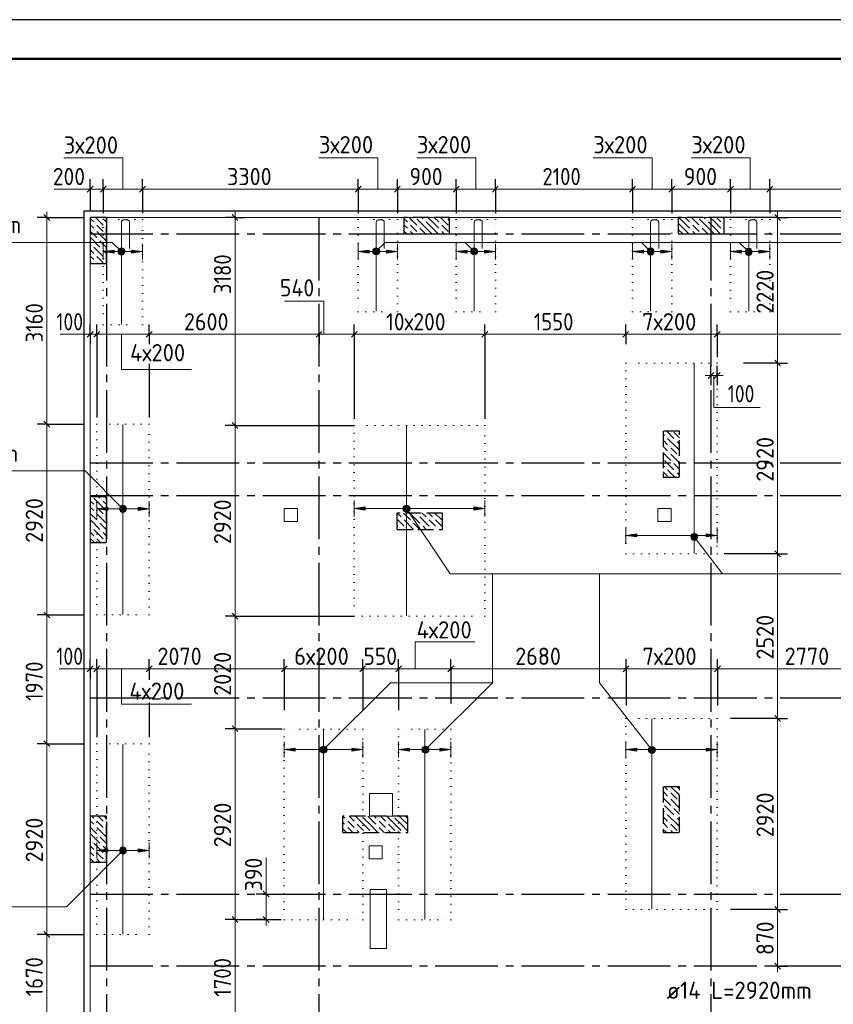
# Model space of a CAD drawing. Header units: millimetres. Extents: x 0 to 50400, y -244 to 35640.
# Tile 6 of 14: x 7935 to 20387, y 20575 to 35640. Entities that reach past the tile are written whole.
import ezdxf

# ---------------------------------------------------------------- set-up
doc = ezdxf.new("R2010")
doc.units = ezdxf.units.MM
for name, pattern in [('______2', [324, 240, -84]), ('______5', [1320, 960, -120, 120, -120]), ('______9', [120, 0, -120])]:
    doc.linetypes.add(name, pattern=pattern)
for name, color, linetype, lineweight in [('Standard', 7, 'Continuous', 25), ('ЖБ Перекрытие верхний уровень', 7, 'Continuous', 35), ('ЖБ Пилон', 7, 'Continuous', 35), ('Общий01', 7, 'Continuous', 13), ('Позиционная метка номер позиции', 7, 'Continuous', 13), ('Размерная линия_ общее', 7, 'Continuous', 13), ('Тени', 7, 'Continuous', 13)]:
    doc.layers.add(name, color=color, linetype=linetype, lineweight=lineweight)
doc.layers.add('Оси', color=7, linetype='______5', true_color=0x656565)
doc.styles.add('ISOCPEUR', font='txt')

msp = doc.modelspace()

# ---------------------------------------------------------------- hatches: boundary and pattern name
at = {"linetype": 'Continuous', "lineweight": 13, "transparency": 33554687}
for points in [[(9383, 32068), (9215, 32092), (9383, 32116)], [(13283, 32068), (13115, 32092), (13283, 32116)], [(14783, 32068), (14615, 32092), (14783, 32116)], [(17483, 32068), (17315, 32092), (17483, 32116)], [(18983, 32068), (18815, 32092), (18983, 32116)], [(9283, 28131), (9115, 28155), (9283, 28179)], [(13223, 28137), (13055, 28161), (13223, 28185)], [(17378, 27725), (17210, 27749), (17378, 27773)], [(12153, 24447), (11985, 24471), (12153, 24495)], [(13903, 24447), (13735, 24471), (13903, 24495)], [(17378, 24447), (17210, 24471), (17378, 24495)], [(9283, 22905), (9115, 22929), (9283, 22953)]]:
    msp.add_hatch(color=7, dxfattribs=at).paths.add_polyline_path(points, flags=16)
for points in [[(9647, 32068), (9815, 32092), (9647, 32116)], [(13547, 32068), (13715, 32092), (13547, 32116)], [(15047, 32068), (15215, 32092), (15047, 32116)], [(17747, 32068), (17915, 32092), (17747, 32116)], [(19247, 32068), (19415, 32092), (19247, 32116)], [(9747, 28131), (9915, 28155), (9747, 28179)], [(14887, 28137), (15055, 28161), (14887, 28185)], [(18442, 27725), (18610, 27749), (18442, 27773)], [(13017, 24447), (13185, 24471), (13017, 24495)], [(14367, 24447), (14535, 24471), (14367, 24495)], [(18442, 24447), (18610, 24471), (18442, 24495)], [(9747, 22905), (9915, 22929), (9747, 22953)]]:
    msp.add_hatch(color=7, dxfattribs=at).paths.add_polyline_path(points)
at = {"layer": 'ЖБ Пилон', "linetype": 'Continuous', "lineweight": -3, "transparency": 33554687}
for points in [[(14127, 32569), (14132, 32574), (14136, 32569), (14132, 32564)], [(18447, 32569), (18452, 32574), (18456, 32569), (18452, 32564)], [(9087, 32521), (9092, 32526), (9096, 32521), (9092, 32516)], [(9087, 32425), (9092, 32430), (9096, 32425), (9092, 32421)], [(9231, 32473), (9236, 32478), (9240, 32473), (9236, 32468)], [(13887, 32521), (13892, 32526), (13896, 32521), (13892, 32516)], [(13887, 32425), (13892, 32430), (13896, 32425), (13892, 32421)], [(14031, 32473), (14036, 32478), (14040, 32473), (14036, 32468)], [(14367, 32521), (14372, 32526), (14376, 32521), (14372, 32516)], [(14367, 32425), (14372, 32430), (14376, 32425), (14372, 32421)], [(14511, 32473), (14515, 32478), (14515, 32469)], [(18207, 32521), (18212, 32526), (18216, 32521), (18212, 32516)], [(18207, 32425), (18212, 32430), (18216, 32425), (18212, 32421)], [(18351, 32473), (18356, 32478), (18360, 32473), (18356, 32468)], [(18687, 32521), (18692, 32526), (18696, 32521), (18692, 32516)], [(18687, 32425), (18692, 32430), (18696, 32425), (18692, 32421)], [(9135, 32281), (9140, 32286), (9144, 32281), (9140, 32276)], [(9231, 32377), (9236, 32382), (9240, 32377), (9236, 32372)], [(14031, 32377), (14036, 32382), (14040, 32377), (14036, 32372)], [(14511, 32377), (14515, 32382), (14515, 32373)], [(18351, 32377), (18356, 32382), (18360, 32377), (18356, 32372)], [(9039, 32185), (9044, 32190), (9048, 32185), (9044, 32181)], [(9183, 32137), (9188, 32142), (9192, 32137), (9188, 32132)], [(9087, 32041), (9092, 32046), (9096, 32041), (9092, 32036)], [(9087, 31945), (9092, 31950), (9096, 31945), (9092, 31941)], [(9231, 31993), (9236, 31998), (9240, 31993), (9236, 31988)], [(17823, 29257), (17828, 29262), (17832, 29257), (17828, 29252)], [(17871, 29113), (17876, 29118), (17880, 29113), (17876, 29108)], [(17967, 29209), (17972, 29214), (17976, 29209), (17972, 29204)], [(17871, 29017), (17876, 29022), (17880, 29017), (17876, 29012)], [(18015, 28969), (18020, 28974), (18024, 28969), (18020, 28964)], [(17823, 28777), (17828, 28782), (17832, 28777), (17828, 28772)], [(17919, 28873), (17924, 28878), (17928, 28873), (17924, 28868)], [(17967, 28729), (17972, 28734), (17976, 28729), (17972, 28724)], [(9045, 28342), (9044, 28341), (9042, 28342)], [(9087, 28201), (9092, 28206), (9096, 28201), (9092, 28196)], [(9183, 28297), (9188, 28302), (9192, 28297), (9188, 28292)], [(9087, 28105), (9092, 28110), (9096, 28105), (9092, 28101)], [(9231, 28153), (9236, 28158), (9240, 28153), (9236, 28148)], [(9231, 28057), (9236, 28062), (9240, 28057), (9236, 28052)], [(14031, 28057), (14036, 28062), (14040, 28057), (14036, 28052)], [(9135, 27961), (9140, 27966), (9144, 27961), (9140, 27956)], [(13791, 28009), (13796, 28014), (13800, 28009), (13796, 28005)], [(13935, 27961), (13940, 27966), (13944, 27961), (13940, 27956)], [(14079, 27913), (14084, 27918), (14088, 27913), (14084, 27908)], [(14175, 28009), (14180, 28014), (14184, 28009), (14180, 28005)], [(14271, 28009), (14276, 28014), (14280, 28009), (14276, 28005)], [(9039, 27865), (9044, 27870), (9048, 27865), (9044, 27861)], [(9087, 27721), (9092, 27726), (9096, 27721), (9092, 27716)], [(9183, 27817), (9188, 27822), (9192, 27817), (9188, 27812)], [(13743, 27865), (13748, 27870), (13752, 27865), (13748, 27861)], [(13839, 27865), (13844, 27870), (13848, 27865), (13844, 27861)], [(14223, 27865), (14228, 27870), (14232, 27865), (14228, 27861)], [(14319, 27865), (14324, 27870), (14328, 27865), (14324, 27861)], [(9231, 27673), (9236, 27678), (9240, 27673), (9236, 27668)], [(17871, 23833), (17876, 23838), (17880, 23833), (17876, 23828)], [(17871, 23737), (17876, 23742), (17880, 23737), (17876, 23732)], [(18015, 23689), (18020, 23694), (18024, 23689), (18020, 23685)], [(17823, 23497), (17828, 23502), (17832, 23497), (17828, 23492)], [(17919, 23593), (17924, 23598), (17928, 23593), (17924, 23588)], [(9087, 23401), (9092, 23406), (9096, 23401), (9092, 23396)], [(9231, 23353), (9236, 23358), (9240, 23353), (9236, 23348)], [(12927, 23401), (12932, 23406), (12936, 23401), (12932, 23396)], [(13071, 23353), (13076, 23358), (13080, 23353), (13076, 23348)], [(13167, 23449), (13170, 23452), (13173, 23452), (13176, 23449), (13172, 23445)], [(13407, 23401), (13412, 23406), (13416, 23401), (13412, 23396)], [(13551, 23353), (13556, 23358), (13560, 23353), (13556, 23348)], [(13647, 23449), (13650, 23452), (13653, 23452), (13656, 23449), (13652, 23445)], [(17871, 23353), (17876, 23358), (17880, 23353), (17876, 23348)], [(17967, 23449), (17972, 23454), (17976, 23449), (17972, 23445)], [(9087, 23305), (9092, 23310), (9096, 23305), (9092, 23301)], [(9231, 23257), (9236, 23262), (9240, 23257), (9236, 23252)], [(12927, 23305), (12932, 23310), (12936, 23305), (12932, 23301)], [(13071, 23257), (13076, 23262), (13080, 23257), (13076, 23252)], [(13215, 23209), (13220, 23214), (13224, 23209), (13220, 23205)], [(13311, 23209), (13316, 23214), (13320, 23209), (13316, 23205)], [(13407, 23305), (13412, 23310), (13416, 23305), (13412, 23301)], [(13551, 23257), (13556, 23262), (13560, 23257), (13556, 23252)], [(13695, 23209), (13700, 23214), (13704, 23209), (13700, 23205)], [(13791, 23209), (13796, 23214), (13800, 23209), (13796, 23205)], [(17871, 23257), (17876, 23262), (17880, 23257), (17876, 23252)], [(18015, 23209), (18020, 23214), (18024, 23209), (18020, 23205)], [(9039, 23065), (9044, 23070), (9048, 23065), (9044, 23061)], [(9135, 23161), (9140, 23166), (9144, 23161), (9140, 23156)], [(9087, 22921), (9092, 22926), (9096, 22921), (9092, 22916)], [(9183, 23017), (9188, 23022), (9192, 23017), (9188, 23012)], [(9087, 22825), (9092, 22830), (9096, 22825), (9092, 22821)], [(9231, 22873), (9236, 22878), (9240, 22873), (9236, 22868)], [(9231, 22777), (9236, 22782), (9240, 22777), (9236, 22772)]]:
    msp.add_hatch(color=7, dxfattribs=at).paths.add_polyline_path(points, flags=16)
at = {"layer": 'Позиционная метка номер позиции', "linetype": 'Continuous', "lineweight": 13, "transparency": 33554687}
for points in [[(9454, 32055), (9506, 32146), (9440, 32080)], [(9440, 32080), (9506, 32146), (9478, 32146)], [(9440, 32080), (9478, 32146), (9440, 32107)], [(9440, 32107), (9478, 32146), (9454, 32132)], [(9454, 32055), (9530, 32132), (9506, 32146)], [(9478, 32042), (9530, 32132), (9454, 32055)], [(9478, 32042), (9544, 32107), (9530, 32132)], [(9506, 32042), (9544, 32107), (9478, 32042)], [(9506, 32042), (9544, 32080), (9544, 32107)], [(13340, 32110), (13430, 32058), (13354, 32134)], [(13340, 32082), (13406, 32044), (13340, 32110)], [(13340, 32110), (13406, 32044), (13430, 32058)], [(13354, 32134), (13444, 32082), (13378, 32148)], [(13354, 32134), (13430, 32058), (13444, 32082)], [(13378, 32148), (13444, 32082), (13444, 32110)], [(13378, 32148), (13444, 32110), (13406, 32148)], [(13406, 32148), (13444, 32110), (13430, 32134)], [(14854, 32057), (14906, 32147), (14840, 32081)], [(14840, 32081), (14906, 32147), (14878, 32147)], [(14840, 32081), (14878, 32147), (14840, 32108)], [(14840, 32108), (14878, 32147), (14854, 32133)], [(14854, 32057), (14930, 32133), (14906, 32147)], [(14878, 32043), (14930, 32133), (14854, 32057)], [(14878, 32043), (14944, 32108), (14930, 32133)], [(14906, 32043), (14944, 32108), (14878, 32043)], [(14906, 32043), (14944, 32081), (14944, 32108)], [(17554, 32055), (17606, 32145), (17540, 32079)], [(17540, 32079), (17606, 32145), (17578, 32145)], [(17540, 32079), (17578, 32145), (17540, 32106)], [(17540, 32106), (17578, 32145), (17554, 32131)], [(17554, 32055), (17630, 32131), (17606, 32145)], [(17578, 32041), (17630, 32131), (17554, 32055)], [(17578, 32041), (17644, 32106), (17630, 32131)], [(17606, 32041), (17644, 32106), (17578, 32041)], [(17606, 32041), (17644, 32079), (17644, 32106)], [(19054, 32051), (19106, 32141), (19040, 32075)], [(19040, 32075), (19106, 32141), (19078, 32141)], [(19040, 32075), (19078, 32141), (19040, 32103)], [(19040, 32103), (19078, 32141), (19054, 32127)], [(19054, 32051), (19130, 32127), (19106, 32141)], [(19078, 32037), (19130, 32127), (19054, 32051)], [(19078, 32037), (19144, 32103), (19130, 32127)], [(19106, 32037), (19144, 32103), (19078, 32037)], [(19106, 32037), (19144, 32075), (19144, 32103)], [(9544, 32080), (9506, 32042), (9530, 32055)], [(13378, 32044), (13340, 32082), (13354, 32058)], [(13340, 32082), (13378, 32044), (13406, 32044)], [(14944, 32081), (14906, 32043), (14930, 32057)], [(17644, 32079), (17606, 32041), (17630, 32055)], [(19144, 32075), (19106, 32037), (19130, 32051)], [(9477, 28117), (9529, 28207), (9463, 28141)], [(9463, 28141), (9529, 28207), (9501, 28207)], [(9463, 28141), (9501, 28207), (9463, 28169)], [(9463, 28169), (9501, 28207), (9477, 28193)], [(9477, 28117), (9553, 28193), (9529, 28207)], [(9501, 28103), (9553, 28193), (9477, 28117)], [(9501, 28103), (9567, 28169), (9553, 28193)], [(13852, 28212), (13807, 28182), (13801, 28155)], [(13852, 28212), (13801, 28155), (13879, 28207)], [(13879, 28207), (13801, 28155), (13810, 28129)], [(13807, 28182), (13852, 28212), (13825, 28204)], [(13879, 28207), (13810, 28129), (13900, 28189)], [(13900, 28189), (13810, 28129), (13832, 28111)], [(13900, 28189), (13832, 28111), (13909, 28162)], [(9529, 28103), (9567, 28169), (9501, 28103)], [(9529, 28103), (9567, 28141), (9567, 28169)], [(9567, 28141), (9529, 28103), (9553, 28117)], [(13909, 28162), (13832, 28111), (13859, 28105)], [(13909, 28162), (13859, 28105), (13903, 28135)], [(13903, 28135), (13859, 28105), (13885, 28114)], [(18253, 27779), (18210, 27746), (18207, 27719)], [(18253, 27779), (18207, 27719), (18281, 27775)], [(18281, 27775), (18207, 27719), (18217, 27693)], [(18210, 27746), (18253, 27779), (18227, 27769)], [(18281, 27775), (18217, 27693), (18303, 27758)], [(18303, 27758), (18217, 27693), (18240, 27676)], [(18303, 27758), (18240, 27676), (18313, 27732)], [(18313, 27732), (18240, 27676), (18267, 27672)], [(18313, 27732), (18267, 27672), (18310, 27705)], [(18310, 27705), (18267, 27672), (18293, 27683)], [(12533, 24484), (12623, 24433), (12547, 24509)], [(12533, 24457), (12599, 24419), (12533, 24484)], [(12533, 24484), (12599, 24419), (12623, 24433)], [(12572, 24419), (12533, 24457), (12547, 24433)], [(12533, 24457), (12572, 24419), (12599, 24419)], [(12547, 24509), (12637, 24457), (12572, 24523)], [(12547, 24509), (12623, 24433), (12637, 24457)], [(12572, 24523), (12637, 24457), (12637, 24484)], [(12572, 24523), (12637, 24484), (12599, 24523)], [(12599, 24523), (12637, 24484), (12623, 24509)], [(14093, 24484), (14183, 24433), (14107, 24509)], [(14093, 24457), (14159, 24419), (14093, 24484)], [(14093, 24484), (14159, 24419), (14183, 24433)], [(14132, 24419), (14093, 24457), (14107, 24433)], [(14093, 24457), (14132, 24419), (14159, 24419)], [(14107, 24509), (14197, 24457), (14132, 24523)], [(14107, 24509), (14183, 24433), (14197, 24457)], [(14132, 24523), (14197, 24457), (14197, 24484)], [(14132, 24523), (14197, 24484), (14159, 24523)], [(14159, 24523), (14197, 24484), (14183, 24509)], [(17557, 24460), (17630, 24517), (17603, 24520)], [(17557, 24460), (17603, 24520), (17560, 24487)], [(17567, 24434), (17630, 24517), (17557, 24460)], [(17560, 24487), (17603, 24520), (17577, 24509)], [(17567, 24434), (17653, 24500), (17630, 24517)], [(17590, 24417), (17653, 24500), (17567, 24434)], [(17590, 24417), (17663, 24474), (17653, 24500)], [(17617, 24413), (17663, 24474), (17590, 24417)], [(17617, 24413), (17660, 24447), (17663, 24474)], [(17660, 24447), (17617, 24413), (17643, 24424)], [(9553, 22891), (9477, 22967), (9463, 22943)], [(9553, 22891), (9463, 22943), (9529, 22877)], [(9529, 22877), (9463, 22943), (9463, 22915)], [(9529, 22877), (9463, 22915), (9501, 22877)], [(9501, 22877), (9463, 22915), (9477, 22891)], [(9567, 22915), (9501, 22981), (9477, 22967)], [(9567, 22915), (9477, 22967), (9553, 22891)], [(9567, 22943), (9529, 22981), (9501, 22981)], [(9567, 22943), (9501, 22981), (9567, 22915)], [(9529, 22981), (9567, 22943), (9553, 22967)]]:
    msp.add_hatch(color=7, dxfattribs=at).paths.add_polyline_path(points)

# ---------------------------------------------------------------- linework, layer by layer
at = {"color": 251, "linetype": 'Continuous', "lineweight": 13, "true_color": 0x494949, "transparency": 33554687}
for p, q in [((9215, 32092), (9215, 32212)), ((9215, 32092), (9383, 32116)), ((9383, 32068), (9215, 32092)), ((9215, 32092), (9215, 31972)), ((9215, 32092), (9215, 32092)), ((9383, 32116), (9383, 32068)), ((9383, 32092), (9647, 32092)), ((9815, 32092), (9647, 32116)), ((9647, 32116), (9647, 32068)), ((9647, 32068), (9815, 32092)), ((9815, 32092), (9815, 32212)), ((9815, 32092), (9815, 31972)), ((9815, 32092), (9815, 32092)), ((13115, 32092), (13115, 32212)), ((13115, 32092), (13283, 32116)), ((13283, 32068), (13115, 32092)), ((13115, 32092), (13115, 31972)), ((13115, 32092), (13115, 32092)), ((13283, 32116), (13283, 32068)), ((13283, 32092), (13547, 32092)), ((13715, 32092), (13547, 32116)), ((13547, 32116), (13547, 32068)), ((13547, 32068), (13715, 32092)), ((13715, 32092), (13715, 32212)), ((13715, 32092), (13715, 31972)), ((13715, 32092), (13715, 32092)), ((14615, 32092), (14615, 32212)), ((14615, 32092), (14783, 32116)), ((14783, 32068), (14615, 32092)), ((14615, 32092), (14615, 31972)), ((14615, 32092), (14615, 32092)), ((14783, 32116), (14783, 32068)), ((14783, 32092), (15047, 32092)), ((15215, 32092), (15047, 32116)), ((15047, 32116), (15047, 32068)), ((15047, 32068), (15215, 32092)), ((15215, 32092), (15215, 32212)), ((15215, 32092), (15215, 31972)), ((15215, 32092), (15215, 32092)), ((17315, 32092), (17315, 32212)), ((17315, 32092), (17483, 32116)), ((17483, 32068), (17315, 32092)), ((17315, 32092), (17315, 31972)), ((17315, 32092), (17315, 32092)), ((17483, 32116), (17483, 32068)), ((17483, 32092), (17747, 32092)), ((17915, 32092), (17747, 32116)), ((17747, 32116), (17747, 32068)), ((17747, 32068), (17915, 32092)), ((17915, 32092), (17915, 32212)), ((17915, 32092), (17915, 31972)), ((17915, 32092), (17915, 32092)), ((18815, 32092), (18815, 32212)), ((18815, 32092), (18983, 32116)), ((18983, 32068), (18815, 32092)), ((18815, 32092), (18815, 31972)), ((18815, 32092), (18815, 32092)), ((18983, 32116), (18983, 32068)), ((18983, 32092), (19247, 32092)), ((19415, 32092), (19247, 32116)), ((19247, 32116), (19247, 32068)), ((19247, 32068), (19415, 32092)), ((19415, 32092), (19415, 32212)), ((19415, 32092), (19415, 31972)), ((19415, 32092), (19415, 32092)), ((9115, 28155), (9115, 28275)), ((9115, 28155), (9283, 28179)), ((9283, 28179), (9283, 28131)), ((9915, 28155), (9747, 28179)), ((9747, 28179), (9747, 28131)), ((9915, 28155), (9915, 28275)), ((13055, 28161), (13055, 28281)), ((13055, 28161), (13223, 28185)), ((13223, 28185), (13223, 28137)), ((15055, 28161), (14887, 28185)), ((14887, 28185), (14887, 28137)), ((15055, 28161), (15055, 28281)), ((9283, 28131), (9115, 28155)), ((9115, 28155), (9115, 28035)), ((9115, 28155), (9115, 28155)), ((9283, 28155), (9747, 28155)), ((9747, 28131), (9915, 28155)), ((9915, 28155), (9915, 28035)), ((9915, 28155), (9915, 28155)), ((13223, 28137), (13055, 28161)), ((13055, 28161), (13055, 28041)), ((13055, 28161), (13055, 28161)), ((13223, 28161), (14887, 28161)), ((14887, 28137), (15055, 28161)), ((15055, 28161), (15055, 28041)), ((15055, 28161), (15055, 28161)), ((17210, 27749), (17210, 27869)), ((17210, 27749), (17378, 27773)), ((17378, 27725), (17210, 27749)), ((17210, 27749), (17210, 27629)), ((17210, 27749), (17210, 27749)), ((17378, 27773), (17378, 27725)), ((17378, 27749), (18442, 27749)), ((18610, 27749), (18442, 27773)), ((18442, 27773), (18442, 27725)), ((18442, 27725), (18610, 27749)), ((18610, 27749), (18610, 27869)), ((18610, 27749), (18610, 27629)), ((18610, 27749), (18610, 27749)), ((11985, 24471), (11985, 24591)), ((13185, 24471), (13185, 24591)), ((13735, 24471), (13735, 24591)), ((14535, 24471), (14535, 24591)), ((17210, 24471), (17210, 24591)), ((18610, 24471), (18610, 24591)), ((11985, 24471), (12153, 24495)), ((12153, 24447), (11985, 24471)), ((11985, 24471), (11985, 24351)), ((11985, 24471), (11985, 24471)), ((12153, 24495), (12153, 24447)), ((12153, 24471), (13017, 24471)), ((13185, 24471), (13017, 24495)), ((13017, 24495), (13017, 24447)), ((13017, 24447), (13185, 24471)), ((13185, 24471), (13185, 24351)), ((13185, 24471), (13185, 24471)), ((13735, 24471), (13903, 24495)), ((13903, 24447), (13735, 24471)), ((13735, 24471), (13735, 24351)), ((13735, 24471), (13735, 24471)), ((13903, 24495), (13903, 24447)), ((13903, 24471), (14367, 24471)), ((14535, 24471), (14367, 24495)), ((14367, 24495), (14367, 24447)), ((14367, 24447), (14535, 24471)), ((14535, 24471), (14535, 24351)), ((14535, 24471), (14535, 24471)), ((17210, 24471), (17378, 24495)), ((17378, 24447), (17210, 24471)), ((17210, 24471), (17210, 24351)), ((17210, 24471), (17210, 24471)), ((17378, 24495), (17378, 24447)), ((17378, 24471), (18442, 24471)), ((18610, 24471), (18442, 24495)), ((18442, 24495), (18442, 24447)), ((18442, 24447), (18610, 24471)), ((18610, 24471), (18610, 24351)), ((18610, 24471), (18610, 24471)), ((9115, 22929), (9115, 23049)), ((9115, 22929), (9283, 22953)), ((9283, 22905), (9115, 22929)), ((9115, 22929), (9115, 22809)), ((9115, 22929), (9115, 22929)), ((9283, 22953), (9283, 22905)), ((9283, 22929), (9747, 22929)), ((9915, 22929), (9747, 22953)), ((9747, 22953), (9747, 22905)), ((9747, 22905), (9915, 22929)), ((9915, 22929), (9915, 23049)), ((9915, 22929), (9915, 22809)), ((9915, 22929), (9915, 22929))]:
    msp.add_line(p, q, dxfattribs=at)
at = {"color": 7, "linetype": 'Continuous', "lineweight": 18, "transparency": 33554687}
for p, q in [((18260, 30381), (18260, 27473)), ((9515, 29446), (9515, 26538)), ((13855, 29426), (13855, 26518)), ((17610, 24941), (17610, 22033)), ((12585, 24781), (12585, 21873)), ((14135, 24781), (14135, 21873)), ((9515, 24556), (9515, 21648))]:
    msp.add_line(p, q, dxfattribs=at)
for points in [[(9615, 32138), (9615, 32542), (9614, 32548), (9612, 32555), (9609, 32561), (9605, 32566), (9600, 32570), (9594, 32573), (9587, 32576), (9581, 32576), (9527, 32576), (9520, 32576), (9514, 32573), (9508, 32570), (9503, 32566), (9499, 32561), (9495, 32555), (9493, 32548), (9492, 32542), (9492, 30978)], [(13515, 32138), (13515, 32542), (13514, 32548), (13512, 32555), (13509, 32561), (13505, 32566), (13500, 32570), (13494, 32573), (13487, 32576), (13481, 32576), (13427, 32576), (13420, 32576), (13414, 32573), (13408, 32570), (13403, 32566), (13399, 32561), (13395, 32555), (13393, 32548), (13392, 32542), (13392, 31178)], [(15015, 32138), (15015, 32542), (15014, 32548), (15012, 32555), (15009, 32561), (15005, 32566), (15000, 32570), (14994, 32573), (14987, 32576), (14981, 32576), (14927, 32576), (14920, 32576), (14914, 32573), (14908, 32570), (14903, 32566), (14899, 32561), (14895, 32555), (14893, 32548), (14892, 32542), (14892, 31178)], [(17715, 32138), (17715, 32542), (17714, 32548), (17712, 32555), (17709, 32561), (17705, 32566), (17700, 32570), (17694, 32573), (17687, 32576), (17681, 32576), (17627, 32576), (17620, 32576), (17614, 32573), (17608, 32570), (17603, 32566), (17599, 32561), (17595, 32555), (17593, 32548), (17592, 32542), (17592, 31178)], [(19215, 32138), (19215, 32542), (19214, 32548), (19212, 32555), (19209, 32561), (19205, 32566), (19200, 32570), (19194, 32573), (19187, 32576), (19181, 32576), (19127, 32576), (19120, 32576), (19114, 32573), (19108, 32570), (19103, 32566), (19099, 32561), (19095, 32555), (19093, 32548), (19092, 32542), (19092, 31178)]]:
    msp.add_lwpolyline(points, dxfattribs=at)
at = {"layer": 'Standard', "color": 7, "linetype": 'Continuous', "lineweight": 25, "transparency": 33554687}
msp.add_lwpolyline([(0, 0), (50400, 0), (50400, 35640), (0, 35640), (0, 0)], close=True, dxfattribs=at)
at = {"layer": 'Standard', "color": 7, "linetype": 'Continuous', "lineweight": 50, "transparency": 33554687}
msp.add_lwpolyline([(2400, 35040), (49800, 35040), (49800, 600), (2400, 600), (2400, 35040)], close=True, dxfattribs=at)
at = {"layer": 'Standard', "color": 254, "linetype": 'Continuous', "lineweight": -3, "true_color": 0xc4c4ff, "transparency": 33554687}
msp.add_lwpolyline([(8915, 10212), (33818, 10212), (33818, 32712), (8915, 32712), (8915, 10212)], dxfattribs=at)
at = {"layer": 'ЖБ Перекрытие верхний уровень', "color": 7, "linetype": 'Continuous', "lineweight": 18, "transparency": 33554687}
for p, q in [((33665, 32612), (9015, 32612)), ((9015, 32612), (9015, 13862)), ((12185, 28162), (11985, 28162)), ((11985, 28162), (11985, 27962)), ((12185, 27962), (12185, 28162)), ((17904, 28162), (17704, 28162)), ((17704, 28162), (17704, 27962)), ((17904, 27962), (17904, 28162)), ((11985, 27962), (12185, 27962)), ((17704, 27962), (17904, 27962)), ((13641, 23802), (13291, 23802)), ((13291, 23802), (13291, 23452)), ((13641, 23452), (13641, 23802)), ((13291, 23452), (13641, 23452)), ((13485, 23002), (13285, 23002)), ((13285, 23002), (13285, 22802)), ((13485, 22802), (13485, 23002)), ((13285, 22802), (13485, 22802)), ((13548, 22329), (13298, 22329)), ((13298, 22329), (13298, 21429)), ((13548, 21429), (13548, 22329)), ((13298, 21429), (13548, 21429))]:
    msp.add_line(p, q, dxfattribs=at)
at = {"layer": 'ЖБ Пилон', "color": 253, "linetype": '______2', "lineweight": -3, "true_color": 0xa0a0a0, "transparency": 33554687}
for p, q in [((9265, 32612), (9015, 32612)), ((9015, 32612), (9015, 31912)), ((9265, 31912), (9265, 32612)), ((14515, 32612), (13815, 32612)), ((13815, 32612), (13815, 32362)), ((14515, 32362), (14515, 32612)), ((18715, 32612), (18015, 32612)), ((18015, 32612), (18015, 32362)), ((18715, 32362), (18715, 32612)), ((13815, 32362), (14515, 32362)), ((18015, 32362), (18715, 32362)), ((9015, 31912), (9265, 31912)), ((18035, 29342), (17785, 29342)), ((17785, 29342), (17785, 28642)), ((18035, 28642), (18035, 29342)), ((17785, 28642), (18035, 28642)), ((9265, 28342), (9015, 28342)), ((9015, 28342), (9015, 27642)), ((9265, 27642), (9265, 28342)), ((14405, 28092), (13705, 28092)), ((13705, 28092), (13705, 27842)), ((14405, 27842), (14405, 28092)), ((13705, 27842), (14405, 27842)), ((9015, 27642), (9265, 27642)), ((18035, 23902), (17785, 23902)), ((17785, 23902), (17785, 23202)), ((18035, 23202), (18035, 23902)), ((9265, 23452), (9015, 23452)), ((9015, 23452), (9015, 22752)), ((9265, 22752), (9265, 23452)), ((13875, 23452), (12875, 23452)), ((12875, 23452), (12875, 23202)), ((13875, 23202), (13875, 23452)), ((12875, 23202), (13875, 23202)), ((17785, 23202), (18035, 23202)), ((9015, 22752), (9265, 22752))]:
    msp.add_line(p, q, dxfattribs=at)
at = {"layer": 'ЖБ Пилон', "color": 253, "linetype": 'Continuous', "lineweight": -3, "true_color": 0xa0a0a0, "transparency": 33554687}
for p, q in [((9015, 32598), (9068, 32545)), ((9096, 32612), (9212, 32497)), ((9265, 32540), (9212, 32593)), ((13815, 32598), (13868, 32545)), ((13896, 32612), (14012, 32497)), ((14156, 32449), (14012, 32593)), ((14088, 32612), (14108, 32593)), ((14156, 32545), (14252, 32449)), ((14252, 32545), (14184, 32612)), ((14252, 32545), (14348, 32449)), ((14280, 32612), (14348, 32545)), ((14376, 32612), (14492, 32497)), ((14515, 32570), (14492, 32593)), ((18092, 32545), (18024, 32612)), ((18092, 32545), (18188, 32449)), ((18120, 32612), (18188, 32545)), ((18216, 32612), (18332, 32497)), ((18476, 32449), (18332, 32593)), ((18408, 32612), (18428, 32593)), ((18476, 32545), (18572, 32449)), ((18572, 32545), (18504, 32612)), ((18572, 32545), (18668, 32449)), ((18600, 32612), (18668, 32545)), ((18696, 32612), (18715, 32594)), ((9015, 32502), (9068, 32449)), ((9015, 32406), (9116, 32305)), ((9164, 32449), (9116, 32497)), ((9116, 32401), (9260, 32257)), ((9212, 32401), (9164, 32449)), ((9260, 32449), (9265, 32444)), ((13815, 32502), (13868, 32449)), ((13815, 32406), (13858, 32362)), ((13964, 32449), (13916, 32497)), ((13916, 32401), (13954, 32362)), ((14012, 32401), (13964, 32449)), ((14060, 32449), (14147, 32362)), ((14156, 32449), (14242, 32362)), ((14252, 32449), (14338, 32362)), ((14444, 32449), (14396, 32497)), ((14396, 32401), (14434, 32362)), ((14492, 32401), (14444, 32449)), ((18015, 32526), (18092, 32449)), ((18015, 32430), (18082, 32362)), ((18092, 32449), (18178, 32362)), ((18284, 32449), (18236, 32497)), ((18236, 32401), (18274, 32362)), ((18332, 32401), (18284, 32449)), ((18380, 32449), (18467, 32362)), ((18476, 32449), (18562, 32362)), ((18572, 32449), (18658, 32362)), ((9020, 32305), (9164, 32161)), ((9164, 32257), (9265, 32156)), ((9260, 32353), (9265, 32348)), ((9020, 32209), (9015, 32214)), ((9015, 32118), (9068, 32065)), ((9068, 32161), (9212, 32017)), ((9265, 32060), (9212, 32113)), ((9015, 32022), (9068, 31969)), ((9164, 31969), (9116, 32017)), ((9212, 31921), (9164, 31969)), ((9260, 31969), (9265, 31964)), ((9015, 31926), (9028, 31912)), ((9116, 31921), (9124, 31912)), ((17785, 29300), (17804, 29281)), ((17838, 29342), (17948, 29233)), ((17996, 29089), (17852, 29233)), ((18035, 29242), (17948, 29329)), ((18030, 29342), (18035, 29338)), ((17785, 29204), (17852, 29137)), ((17804, 29089), (17785, 29108)), ((17852, 29041), (17804, 29089)), ((17900, 29089), (17996, 28993)), ((17996, 29185), (18035, 29146)), ((17996, 29089), (18035, 29050)), ((17785, 29012), (17900, 28897)), ((17900, 28993), (18035, 28858)), ((17785, 28820), (17804, 28801)), ((17804, 28897), (17948, 28753)), ((18035, 28762), (17948, 28849)), ((17785, 28724), (17852, 28657)), ((17962, 28642), (17852, 28753)), ((17996, 28705), (18035, 28666)), ((9142, 28342), (9164, 28321)), ((9238, 28342), (9265, 28316)), ((9015, 28278), (9068, 28225)), ((9015, 28182), (9068, 28129)), ((9068, 28321), (9212, 28177)), ((9164, 28129), (9116, 28177)), ((9265, 28220), (9212, 28273)), ((9015, 28086), (9116, 27985)), ((9116, 28081), (9260, 27937)), ((9212, 28081), (9164, 28129)), ((9260, 28129), (9265, 28124)), ((9260, 28033), (9265, 28028)), ((13713, 28092), (13772, 28033)), ((13809, 28092), (13916, 27985)), ((13916, 28081), (14060, 27937)), ((14012, 28081), (14000, 28092)), ((14060, 28033), (14204, 27889)), ((14096, 28092), (14156, 28033)), ((14193, 28092), (14252, 28033)), ((14289, 28092), (14396, 27985)), ((14396, 28081), (14405, 28072)), ((9020, 27889), (9015, 27894)), ((9020, 27985), (9164, 27841)), ((9164, 27937), (9265, 27836)), ((13705, 27908), (13724, 27889)), ((13772, 27937), (13724, 27985)), ((13820, 27889), (13772, 27937)), ((13820, 27985), (13962, 27842)), ((13964, 27937), (14058, 27842)), ((14154, 27842), (14108, 27889)), ((14252, 27937), (14204, 27985)), ((14300, 27889), (14252, 27937)), ((14300, 27985), (14405, 27880)), ((9015, 27798), (9068, 27745)), ((9068, 27841), (9212, 27697)), ((9265, 27740), (9212, 27793)), ((9015, 27702), (9068, 27649)), ((9164, 27649), (9116, 27697)), ((9170, 27642), (9164, 27649)), ((9260, 27649), (9265, 27644)), ((17804, 23809), (17785, 23828)), ((17852, 23761), (17804, 23809)), ((17806, 23902), (17852, 23857)), ((17900, 23809), (17996, 23713)), ((17996, 23809), (17903, 23902)), ((17996, 23809), (18035, 23770)), ((17998, 23902), (18035, 23866)), ((17785, 23732), (17900, 23617)), ((17900, 23713), (18035, 23578)), ((17785, 23540), (17804, 23521)), ((17804, 23617), (17948, 23473)), ((18035, 23482), (17948, 23569)), ((9015, 23382), (9068, 23329)), ((9040, 23452), (9068, 23425)), ((9164, 23329), (9116, 23377)), ((9136, 23452), (9212, 23377)), ((9265, 23420), (9232, 23452)), ((12875, 23362), (12908, 23329)), ((12880, 23452), (12908, 23425)), ((13004, 23329), (12956, 23377)), ((12976, 23452), (13052, 23377)), ((13196, 23329), (13072, 23452)), ((13196, 23425), (13292, 23329)), ((13292, 23425), (13264, 23452)), ((13292, 23425), (13388, 23329)), ((13360, 23452), (13388, 23425)), ((13484, 23329), (13436, 23377)), ((13456, 23452), (13532, 23377)), ((13676, 23329), (13552, 23452)), ((13676, 23425), (13772, 23329)), ((13772, 23425), (13744, 23452)), ((13772, 23425), (13868, 23329)), ((13840, 23452), (13868, 23425)), ((17785, 23444), (17852, 23377)), ((17996, 23329), (17852, 23473)), ((17996, 23425), (18035, 23386)), ((9015, 23286), (9116, 23185)), ((9116, 23281), (9260, 23137)), ((9212, 23281), (9164, 23329)), ((9260, 23329), (9265, 23324)), ((9260, 23233), (9265, 23228)), ((12875, 23266), (12938, 23202)), ((12956, 23281), (13034, 23202)), ((13052, 23281), (13004, 23329)), ((13100, 23329), (13196, 23233)), ((13100, 23233), (13130, 23202)), ((13196, 23329), (13292, 23233)), ((13292, 23329), (13418, 23202)), ((13436, 23281), (13514, 23202)), ((13532, 23281), (13484, 23329)), ((13580, 23329), (13676, 23233)), ((13580, 23233), (13610, 23202)), ((13676, 23329), (13772, 23233)), ((13772, 23329), (13875, 23226)), ((17804, 23329), (17785, 23348)), ((17785, 23252), (17834, 23202)), ((17852, 23281), (17804, 23329)), ((17900, 23329), (17996, 23233)), ((17900, 23233), (17930, 23202)), ((17996, 23329), (18035, 23290)), ((9020, 23089), (9015, 23094)), ((9020, 23185), (9164, 23041)), ((9164, 23137), (9265, 23036)), ((9015, 22998), (9068, 22945)), ((9015, 22902), (9068, 22849)), ((9068, 23041), (9212, 22897)), ((9265, 22940), (9212, 22993)), ((9015, 22806), (9068, 22752)), ((9164, 22849), (9116, 22897)), ((9116, 22801), (9164, 22752)), ((9212, 22801), (9164, 22849)), ((9260, 22849), (9265, 22844)), ((9260, 22753), (9260, 22752))]:
    msp.add_line(p, q, dxfattribs=at)
at = {"layer": 'Общий01', "color": 7, "linetype": 'Continuous', "lineweight": 13, "transparency": 33554687}
for p, q in [((9015, 33048), (8465, 33048)), ((9015, 30826), (8555, 30826)), ((13986, 25708), (13986, 26120)), ((13986, 26120), (14900, 26120)), ((9015, 25708), (8540, 25708)), ((11706, 22262), (11706, 22822)), ((19535, 22262), (19535, 21722)), ((19535, 21992), (19535, 21273))]:
    msp.add_line(p, q, dxfattribs=at)
for points in [[(9515, 33048), (9515, 33528), (8611, 33528)], [(13415, 33048), (13415, 33528), (12511, 33528)], [(14915, 33048), (14915, 33528), (14011, 33528)], [(17615, 33048), (17615, 33528), (16711, 33528)], [(19115, 33048), (19115, 33528), (18211, 33528)], [(12588, 30826), (12588, 31335), (11988, 31335)], [(9495, 30826), (9495, 30286), (10565, 30286)], [(18560, 30184), (18560, 29704), (19270, 29704)], [(9495, 25708), (9495, 25168), (10565, 25168)]]:
    msp.add_lwpolyline(points, dxfattribs=at)
at = {"layer": 'Оси', "color": 8, "linetype": '______5', "lineweight": -3, "transparency": 33554687}
for p, q in [((9265, 32612), (9265, 8356)), ((12515, 32612), (12515, 8356)), ((18515, 32612), (18515, 8356)), ((9015, 32362), (36746, 32362)), ((9015, 28862), (36746, 28862)), ((9015, 28362), (36746, 28362)), ((9015, 25262), (36746, 25262)), ((9015, 22262), (36746, 22262)), ((9015, 21162), (36746, 21162))]:
    msp.add_line(p, q, dxfattribs=at)
at = {"layer": 'Позиционная метка номер позиции', "color": 7, "linetype": 'Continuous', "lineweight": 13, "transparency": 33554687}
for p, q in [((9454, 32132), (9454, 32132)), ((9530, 32132), (9530, 32132)), ((13354, 32134), (13354, 32134)), ((13430, 32134), (13430, 32134)), ((14892, 32095), (14754, 32233)), ((14854, 32133), (14854, 32133)), ((14930, 32133), (14930, 32133)), ((17592, 32093), (17452, 32233)), ((17554, 32131), (17554, 32131)), ((17630, 32131), (17630, 32131)), ((19092, 32089), (18948, 32233)), ((19054, 32127), (19054, 32127)), ((19130, 32127), (19130, 32127)), ((9454, 32055), (9454, 32055)), ((9530, 32055), (9530, 32055)), ((13354, 32058), (13354, 32058)), ((13430, 32058), (13430, 32058)), ((14854, 32057), (14854, 32057)), ((14930, 32057), (14930, 32057)), ((17554, 32055), (17554, 32055)), ((17630, 32055), (17630, 32055)), ((19054, 32051), (19054, 32051)), ((19130, 32051), (19130, 32051)), ((9477, 28193), (9477, 28193)), ((9553, 28193), (9553, 28193)), ((13825, 28204), (13825, 28204)), ((13900, 28189), (13900, 28189)), ((9477, 28117), (9477, 28117)), ((9553, 28117), (9553, 28117)), ((13810, 28129), (13810, 28129)), ((13885, 28114), (13885, 28114)), ((18227, 27769), (18227, 27769)), ((18303, 27758), (18303, 27758)), ((18217, 27693), (18217, 27693)), ((18293, 27683), (18293, 27683)), ((12547, 24509), (12547, 24509)), ((12547, 24433), (12547, 24433)), ((12623, 24509), (12623, 24509)), ((12623, 24433), (12623, 24433)), ((14107, 24509), (14107, 24509)), ((14107, 24433), (14107, 24433)), ((14183, 24509), (14183, 24509)), ((14183, 24433), (14183, 24433)), ((17567, 24434), (17567, 24434)), ((17577, 24509), (17577, 24509)), ((17643, 24424), (17643, 24424)), ((17653, 24500), (17653, 24500)), ((9477, 22967), (9477, 22967)), ((9553, 22967), (9553, 22967)), ((9477, 22891), (9477, 22891)), ((9553, 22891), (9553, 22891))]:
    msp.add_line(p, q, dxfattribs=at)
for points in [[(9492, 32094), (9352, 32233), (5829, 32233)], [(13392, 32096), (13529, 32233), (27609, 32233)], [(9515, 28155), (8935, 28735), (5691, 28735)], [(13855, 28159), (14525, 27159), (18692, 27159)], [(18260, 27726), (18692, 27159), (24659, 27159), (24659, 27657)], [(14145, 24471), (15171, 25496), (15171, 27159)], [(17610, 24467), (16811, 25496), (16811, 27159)], [(12585, 24471), (13611, 25496), (15171, 25496)], [(9515, 22929), (8652, 22066), (5281, 22066)]]:
    msp.add_lwpolyline(points, dxfattribs=at)
for centre in [(9492, 32094), (13392, 32096), (14892, 32095), (17592, 32093), (19092, 32089), (9515, 28155), (13855, 28159), (18260, 27726), (12585, 24471), (14145, 24471), (17610, 24467), (9515, 22929)]:
    msp.add_circle(centre, 54, dxfattribs=at)
at = {"layer": 'Размерная линия_ общее', "color": 7, "linetype": 'Continuous', "lineweight": -3, "transparency": 33554687}
for p, q in [((9015, 33048), (9015, 33198)), ((9215, 33048), (9215, 33198)), ((9815, 33048), (9815, 33198)), ((13115, 33048), (13115, 33198)), ((13715, 33048), (13715, 33198)), ((14615, 33048), (14615, 33198)), ((15215, 33048), (15215, 33198)), ((17315, 33048), (17315, 33198)), ((17915, 33048), (17915, 33198)), ((18815, 33048), (18815, 33198)), ((19415, 33048), (19415, 33198)), ((9015, 33048), (9015, 32898)), ((9015, 33048), (9015, 32712)), ((9215, 33048), (9215, 32898)), ((9215, 33048), (9215, 32682)), ((9815, 33048), (9815, 32898)), ((9815, 33048), (9815, 32682)), ((13115, 33048), (13115, 32898)), ((13115, 33048), (13115, 32682)), ((13715, 33048), (13715, 32898)), ((13715, 33048), (13715, 32682)), ((14615, 33048), (14615, 32898)), ((14615, 33048), (14615, 32682)), ((15215, 33048), (15215, 32898)), ((15215, 33048), (15215, 32682)), ((17315, 33048), (17315, 32898)), ((17315, 33048), (17315, 32682)), ((17915, 33048), (17915, 32898)), ((17915, 33048), (17915, 32682)), ((18815, 33048), (18815, 32898)), ((18815, 33048), (18815, 32682)), ((19415, 33048), (19415, 32898)), ((19415, 33048), (19415, 32682)), ((8350, 32612), (8200, 32612)), ((8350, 32612), (8500, 32612)), ((8350, 32612), (8915, 32612)), ((11231, 32612), (11081, 32612)), ((11231, 32612), (11381, 32612)), ((11231, 32612), (11231, 32612)), ((19535, 32612), (18615, 32612)), ((19535, 32612), (19385, 32612)), ((19535, 32612), (19685, 32612)), ((9015, 30826), (9015, 30976)), ((9115, 30826), (9115, 30976)), ((9915, 30826), (9915, 30976)), ((12516, 30826), (12516, 30976)), ((13056, 30826), (13056, 30976)), ((15055, 30826), (15055, 30976)), ((17210, 30826), (17210, 30976)), ((18610, 30826), (18610, 30976)), ((18610, 30826), (18610, 30976)), ((9015, 30826), (9015, 30676)), ((9015, 30826), (9015, 30756)), ((9115, 30826), (9115, 30676)), ((9915, 30826), (9915, 30676)), ((9915, 30826), (9915, 30717)), ((12516, 30826), (12516, 30676)), ((12516, 30826), (12516, 30826)), ((13056, 30826), (13056, 30676)), ((13056, 30826), (13056, 29532)), ((15055, 30826), (15055, 30676)), ((15055, 30826), (15055, 29532)), ((17210, 30826), (17210, 30676)), ((17210, 30826), (17210, 30677)), ((18610, 30826), (18610, 30676)), ((18610, 30826), (18610, 30476)), ((18610, 30826), (18610, 30676)), ((18610, 30826), (18610, 30826)), ((9915, 30374), (9915, 29552)), ((18515, 30196), (18515, 30346)), ((18610, 30196), (18610, 30346)), ((19535, 30387), (19385, 30387)), ((19535, 30387), (19685, 30387)), ((18515, 30196), (18515, 30046)), ((18610, 30196), (18610, 30046)), ((8350, 29452), (8200, 29452)), ((8350, 29452), (8500, 29452)), ((8350, 29452), (8915, 29452)), ((11231, 29432), (11081, 29432)), ((11231, 29432), (11381, 29432)), ((11231, 29432), (13049, 29432)), ((19535, 27467), (19385, 27467)), ((19535, 27467), (19685, 27467)), ((8350, 26532), (8200, 26532)), ((8350, 26532), (8500, 26532)), ((8350, 26532), (8915, 26532)), ((11231, 26512), (11081, 26512)), ((11231, 26512), (11381, 26512)), ((11231, 26512), (13049, 26512)), ((9015, 25708), (9015, 25858)), ((9115, 25708), (9115, 25858)), ((9915, 25708), (9915, 25858)), ((11985, 25708), (11985, 25858)), ((13185, 25708), (13185, 25858)), ((13735, 25708), (13735, 25858)), ((14535, 25708), (14535, 25858)), ((17215, 25708), (17215, 25858)), ((18615, 25708), (18615, 25858)), ((9015, 25708), (9015, 25558)), ((9115, 25708), (9115, 25558)), ((9915, 25708), (9915, 25558)), ((9915, 25708), (9915, 25538)), ((11985, 25708), (11985, 25558)), ((11985, 25708), (11985, 25077)), ((13185, 25708), (13185, 25558)), ((13185, 25708), (13185, 25077)), ((13735, 25708), (13735, 25558)), ((13735, 25708), (13735, 25077)), ((14535, 25708), (14535, 25558)), ((14535, 25708), (14535, 25177)), ((17215, 25708), (17215, 25558)), ((17215, 25708), (17215, 25147)), ((18615, 25708), (18615, 25558)), ((18615, 25708), (18615, 25147)), ((9915, 25194), (9915, 24662)), ((19535, 24947), (19385, 24947)), ((19535, 24947), (19685, 24947)), ((11231, 24792), (11081, 24792)), ((11231, 24792), (11381, 24792)), ((11231, 24792), (11952, 24792)), ((8350, 24562), (8200, 24562)), ((8350, 24562), (8500, 24562)), ((8350, 24562), (8915, 24562)), ((11706, 22262), (11556, 22262)), ((11706, 22262), (11856, 22262)), ((11706, 22262), (11706, 22262)), ((19535, 22027), (19385, 22027)), ((19535, 22027), (19685, 22027)), ((11231, 21872), (11081, 21872)), ((11231, 21872), (11381, 21872)), ((11231, 21872), (11937, 21872)), ((11706, 21872), (11556, 21872)), ((11706, 21872), (11856, 21872)), ((11706, 21872), (11706, 21872)), ((8350, 21642), (8200, 21642)), ((8350, 21642), (8500, 21642)), ((8350, 21642), (8915, 21642)), ((19535, 21157), (19385, 21157)), ((19535, 21157), (19389, 21157)), ((19535, 21157), (19685, 21157))]:
    msp.add_line(p, q, dxfattribs=at)
at = {"layer": 'Размерная линия_ общее', "color": 7, "linetype": 'Continuous', "lineweight": 13, "transparency": 33554687}
for p, q in [((9015, 33048), (8925, 33048)), ((9015, 33048), (9215, 33048)), ((9215, 33048), (9815, 33048)), ((9815, 33048), (13115, 33048)), ((13115, 33048), (13715, 33048)), ((13715, 33048), (14615, 33048)), ((14615, 33048), (15215, 33048)), ((15215, 33048), (17315, 33048)), ((17315, 33048), (17915, 33048)), ((17915, 33048), (18815, 33048)), ((18815, 33048), (19415, 33048)), ((19415, 33048), (22495, 33048)), ((8350, 32612), (8350, 32702)), ((11231, 32612), (11231, 32702)), ((19535, 32612), (19535, 32702)), ((8350, 29452), (8350, 32612)), ((11231, 29432), (11231, 32612)), ((19535, 30387), (19535, 32612)), ((9015, 30826), (8925, 30826)), ((9015, 30826), (9115, 30826)), ((9115, 30826), (9915, 30826)), ((9915, 30826), (12516, 30826)), ((12516, 30826), (13056, 30826)), ((13056, 30826), (15055, 30826)), ((15055, 30826), (17210, 30826)), ((17210, 30826), (18610, 30826)), ((18610, 30826), (18520, 30826)), ((18610, 30826), (18700, 30826)), ((18610, 30826), (22950, 30826)), ((19535, 27467), (19535, 30387)), ((18515, 30196), (18425, 30196)), ((18515, 30196), (18610, 30196)), ((18610, 30196), (18700, 30196)), ((8350, 26532), (8350, 29452)), ((11231, 26512), (11231, 29432)), ((19535, 24947), (19535, 27467)), ((8350, 24562), (8350, 26532)), ((11231, 24792), (11231, 26512)), ((9015, 25708), (8925, 25708)), ((9015, 25708), (9115, 25708)), ((9115, 25708), (9915, 25708)), ((9915, 25708), (11985, 25708)), ((11985, 25708), (13185, 25708)), ((13185, 25708), (13735, 25708)), ((13735, 25708), (14535, 25708)), ((14535, 25708), (17215, 25708)), ((17215, 25708), (18615, 25708)), ((18615, 25708), (21385, 25708)), ((19535, 22027), (19535, 24947)), ((11231, 21872), (11231, 24792)), ((8350, 21642), (8350, 24562)), ((11706, 22262), (11706, 22352)), ((11231, 20172), (11231, 21872)), ((11706, 21872), (11706, 21782)), ((8350, 19972), (8350, 21642)), ((19535, 21157), (19535, 21067))]:
    msp.add_line(p, q, dxfattribs=at)
at = {"layer": 'Размерная линия_ общее', "color": 7, "linetype": 'Continuous', "lineweight": 25, "transparency": 33554687}
for p, q in [((8970, 33003), (9060, 33093)), ((9170, 33003), (9260, 33093)), ((9770, 33003), (9860, 33093)), ((13070, 33003), (13160, 33093)), ((13670, 33003), (13760, 33093)), ((14570, 33003), (14660, 33093)), ((15170, 33003), (15260, 33093)), ((17270, 33003), (17360, 33093)), ((17870, 33003), (17960, 33093)), ((18770, 33003), (18860, 33093)), ((19370, 33003), (19460, 33093)), ((8395, 32567), (8305, 32657)), ((11276, 32567), (11186, 32657)), ((19580, 32567), (19490, 32657)), ((8970, 30781), (9060, 30871)), ((9070, 30781), (9160, 30871)), ((9870, 30781), (9960, 30871)), ((12471, 30781), (12561, 30871)), ((13011, 30781), (13101, 30871)), ((15010, 30781), (15100, 30871)), ((17165, 30781), (17255, 30871)), ((18565, 30781), (18655, 30871)), ((18565, 30781), (18655, 30871)), ((19580, 30342), (19490, 30432)), ((18470, 30151), (18560, 30241)), ((18565, 30151), (18655, 30241)), ((8395, 29407), (8305, 29497)), ((11276, 29387), (11186, 29477)), ((19580, 27422), (19490, 27512)), ((8395, 26487), (8305, 26577)), ((11276, 26467), (11186, 26557)), ((8970, 25663), (9060, 25753)), ((9070, 25663), (9160, 25753)), ((9870, 25663), (9960, 25753)), ((11940, 25663), (12030, 25753)), ((13140, 25663), (13230, 25753)), ((13690, 25663), (13780, 25753)), ((14490, 25663), (14580, 25753)), ((17170, 25663), (17260, 25753)), ((18570, 25663), (18660, 25753)), ((19580, 24902), (19490, 24992)), ((11276, 24747), (11186, 24837)), ((8395, 24517), (8305, 24607)), ((11751, 22217), (11661, 22307)), ((19580, 21982), (19490, 22072)), ((11276, 21827), (11186, 21917)), ((11751, 21827), (11661, 21917)), ((8395, 21597), (8305, 21687)), ((19580, 21112), (19490, 21202))]:
    msp.add_line(p, q, dxfattribs=at)
at = {"layer": 'Размерная линия_ общее', "color": 7, "linetype": 'Continuous', "lineweight": -3, "transparency": 33554687}
for points in [[(9115, 30826), (9115, 30570), (9115, 30570), (9115, 29552)], [(19535, 30387), (19515, 30387), (19515, 30387), (19013, 30387)], [(19535, 27467), (19515, 27467), (19515, 27467), (19515, 27467), (19515, 27467), (18716, 27467)], [(9015, 25708), (9015, 25728), (9015, 25728), (9015, 25728), (9015, 25728), (9015, 25728), (9015, 25728), (9015, 25728), (9015, 25728), (9015, 25728), (9015, 25728), (9015, 25728), (9015, 25728), (9015, 25728), (9015, 25728), (9015, 25728), (9015, 25728), (9015, 25728), (9015, 25728), (9015, 25728), (9015, 25728), (9015, 25734)], [(9115, 25708), (9115, 25413), (9115, 25413), (9115, 24662)], [(19535, 24947), (19515, 24947), (19515, 24947), (19515, 24947), (19515, 24947), (19515, 24947), (19515, 24947), (18813, 24947)], [(19535, 22027), (19515, 22027), (19515, 22027), (19515, 22027), (19515, 22027), (19515, 22027), (19515, 22027), (19515, 22027), (19515, 22027), (18813, 22027)]]:
    msp.add_lwpolyline(points, dxfattribs=at)
at = {"layer": 'Размерная линия_ общее', "color": 7, "linetype": 'Continuous', "lineweight": 13, "transparency": 33554687}
for points in [[(11706, 21872), (11706, 22192), (11706, 22192), (11706, 22262)], [(19535, 21157), (19535, 21218), (19535, 21218), (19535, 22027)]]:
    msp.add_lwpolyline(points, dxfattribs=at)
at = {"layer": 'Тени', "color": 7, "linetype": '______9', "lineweight": 13, "transparency": 33554687}
for p, q in [((9815, 32582), (9215, 32582)), ((9215, 32582), (9215, 30972)), ((9815, 30972), (9815, 32582)), ((13715, 32582), (13115, 32582)), ((13115, 32582), (13115, 31172)), ((13715, 31172), (13715, 32582)), ((15215, 32582), (14615, 32582)), ((14615, 32582), (14615, 31172)), ((15215, 31172), (15215, 32582)), ((17915, 32582), (17315, 32582)), ((17315, 32582), (17315, 31172)), ((17915, 31172), (17915, 32582)), ((19415, 32582), (18815, 32582)), ((18815, 32582), (18815, 31172)), ((19415, 31172), (19415, 32582)), ((13115, 31172), (13715, 31172)), ((14615, 31172), (15215, 31172)), ((17315, 31172), (17915, 31172)), ((18815, 31172), (19415, 31172)), ((9215, 30972), (9815, 30972)), ((18610, 30387), (17210, 30387)), ((17210, 30387), (17210, 27467)), ((18610, 27467), (18610, 30387)), ((9915, 29452), (9115, 29452)), ((9115, 29452), (9115, 26532)), ((9915, 26532), (9915, 29452)), ((15055, 29432), (13055, 29432)), ((13055, 29432), (13055, 26512)), ((15055, 26512), (15055, 29432)), ((17210, 27467), (18610, 27467)), ((9115, 26532), (9915, 26532)), ((13055, 26512), (15055, 26512)), ((18610, 24947), (17210, 24947)), ((17210, 24947), (17210, 22027)), ((18610, 22027), (18610, 24947)), ((13185, 24787), (11985, 24787)), ((11985, 24787), (11985, 21867)), ((13185, 21867), (13185, 24787)), ((14535, 24787), (13735, 24787)), ((13735, 24787), (13735, 21867)), ((14535, 21867), (14535, 24787)), ((9915, 24562), (9115, 24562)), ((9115, 24562), (9115, 21642)), ((9915, 21642), (9915, 24562)), ((17210, 22027), (18610, 22027)), ((11985, 21867), (13185, 21867)), ((13735, 21867), (14535, 21867)), ((9115, 21642), (9915, 21642))]:
    msp.add_line(p, q, dxfattribs=at)

# ---------------------------------------------------------------- texts
at = {"color": 7, "linetype": 'Continuous', "lineweight": 13, "transparency": 33554687, "char_height": 264, "attachment_point": 7, "style": 'ISOCPEUR'}
for s, insert, width in [('\\W0.94;ø12 L=2150mm ', (5849, 32374), 2525.26), ('\\W0.96;ø12 L=2920mm ', (5711, 28876), 2580.62), ('\\W0.96;ø14 L=2920mm ', (17838, 20657), 2607.14)]:
    msp.add_mtext(s, dxfattribs=dict(at, insert=insert, width=width))
at = {"layer": 'Размерная линия_ общее', "color": 7, "linetype": 'Continuous', "lineweight": 25, "transparency": 33554687, "char_height": 264, "attachment_point": 7, "style": 'ISOCPEUR'}
for s, insert, width in [('\\W0.95;3х200', (8610, 33590), 1048.03), ('\\W0.95;3х200', (12514, 33596), 1048.03), ('\\W0.95;3х200', (14014, 33596), 1048.04), ('\\W0.95;3х200', (16714, 33596), 1048.03), ('\\W0.95;3х200', (18214, 33596), 1048.04), ('\\W0.91;200', (8442, 33108), 674.39), ('\\W0.93;3300', (11109, 33108), 861.71), ('\\W0.91;900', (13901, 33108), 674.39), ('\\W0.87;2100', (15935, 33108), 800.28), ('\\W0.91;900', (18101, 33108), 674.39), ('\\W0.92;540', (11917, 31406), 701.33), ('\\W0.83;100', (8495, 30886), 610.29), ('\\W0.93;2600', (10449, 30886), 861.71), ('\\W0.91;10х200', (13541, 30886), 1175.18), ('\\W0.87;1550', (15803, 30886), 800.28), ('\\W0.95;7х200', (17461, 30886), 1048.03), ('\\W0.95;4х200', (9624, 30413), 1074.68), ('\\W0.83;100', (18770, 29785), 610.29), ('\\W0.95;4х200', (14010, 26172), 1074.67), ('\\W0.83;100', (8495, 25768), 610.29), ('\\W0.93;2070', (10044, 25768), 861.73), ('\\W0.95;6х200', (12136, 25768), 1048.04), ('\\W0.91;550', (13196, 25768), 674.38), ('\\W0.93;2680', (15519, 25768), 861.72), ('\\W0.95;7х200', (17466, 25768), 1048.03), ('\\W0.93;2770', (19644, 25768), 861.71), ('\\W0.95;4х200', (9613, 25234), 1074.66)]:
    msp.add_mtext(s, dxfattribs=dict(at, insert=insert, width=width))
at = {"layer": 'Размерная линия_ общее', "color": 7, "linetype": 'Continuous', "lineweight": 25, "transparency": 33554687, "char_height": 264, "attachment_point": 7, "rotation": 90, "style": 'ISOCPEUR'}
for s, insert, width in [('\\W0.87;3180', (11171, 31442), 800.28), ('\\W0.93;2220', (19475, 31143), 861.71), ('\\W0.87;3160', (8290, 30702), 800.29), ('\\W0.93;2920', (19475, 28571), 861.7), ('\\W0.93;2920', (8290, 27636), 861.72), ('\\W0.93;2920', (11171, 27616), 861.71), ('\\W0.93;2520', (19475, 25851), 861.71), ('\\W0.93;2020', (11171, 25296), 861.71), ('\\W0.87;1970', (8290, 25217), 800.28), ('\\W0.93;2920', (19475, 23131), 861.71), ('\\W0.93;2920', (11171, 22976), 861.71), ('\\W0.93;2920', (8290, 22746), 861.73), ('\\W0.91;390', (11646, 22307), 674.38), ('\\W0.91;870', (19475, 21328), 674.39), ('\\W0.87;1670', (8290, 20697), 800.28), ('\\W0.87;1700', (11171, 20692), 800.28)]:
    msp.add_mtext(s, dxfattribs=dict(at, insert=insert, width=width))

doc.saveas('drawing.dxf')
